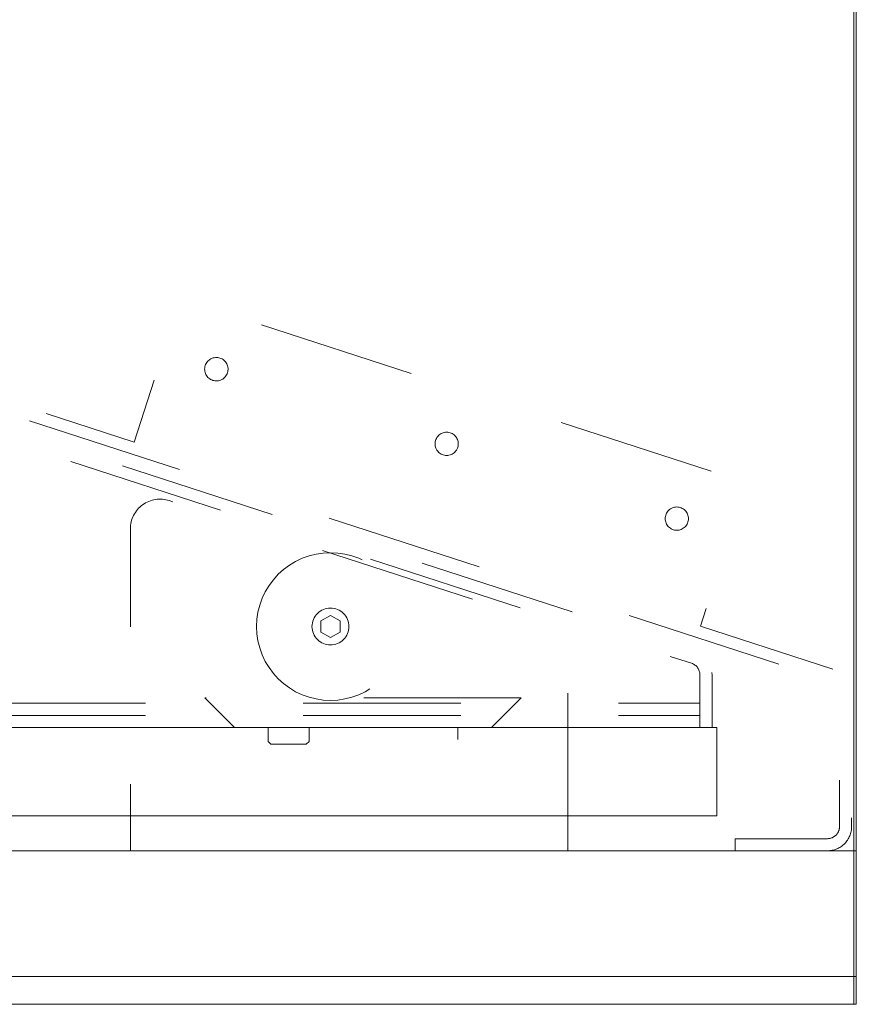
# Model space of a CAD drawing. Header units: inches. Extents: x -463 to -294, y -230 to 12.
# Tile 42 of 68: x -338.58 to -331.5, y -64.09 to -55.76. Entities that reach past the tile are written whole.
import ezdxf

# ---------------------------------------------------------------- set-up
doc = ezdxf.new("R2010")
doc.units = ezdxf.units.IN
doc.header["$LTSCALE"] = 32
doc.header["$MEASUREMENT"] = 0
doc.header["$PDMODE"] = 1
doc.header["$PDSIZE"] = -2
doc.linetypes.add('Dash Style-1', pattern=[0.083328, 0.041656, -0.041672])
for name, color, linetype, lineweight in [('DashLine', 7, 'Dash Style-1', 13), ('Metal-CascadeShroud', 7, 'Continuous', 18), ('None', 7, 'Continuous', 18), ('SolidLine', 7, 'Continuous', 15), ('Wood_-V', 7, 'Continuous', 18), ('Wood_1-H', 7, 'Continuous', 13), ('Wood_1-V', 7, 'Continuous', 13)]:
    doc.layers.add(name, color=color, linetype=linetype, lineweight=lineweight)

# ---------------------------------------------------------------- blocks, each defined once
blk = doc.blocks.new('Group-13')
at = {"layer": 'Wood_1-H'}
for points in [[(27.9359, 22.8948), (27.9359, -48.8769)], [(27.9359, -47.8139), (27.9359, 22.8948), (27.9359, 22.8948)], [(27.9359, -48.8769), (27.9555, -48.8769), (27.9555, 22.8948), (27.9359, 22.8948), (27.9359, -48.8769)], [(27.9359, 22.8948), (27.9555, 22.8948), (27.9555, -47.8139), (27.9359, -47.8139), (27.9359, 22.8948)], [(27.9555, 22.8948), (27.9555, -48.8769)], [(27.9555, -47.8139), (27.9555, 22.8948), (27.9555, 22.8948)], [(27.9359, -48.8769), (27.9359, -48.8769), (27.9359, -47.8139)], [(27.9359, -47.8139), (27.9555, -47.8139), (27.9555, -48.8769), (27.9359, -48.8769), (27.9359, -47.8139)], [(27.9555, -48.8769), (27.9555, -48.8769), (27.9555, -47.8139)], [(27.9359, -48.8769), (27.9555, -48.8769), (27.9555, -48.8769), (27.9359, -48.8769), (27.9359, -48.8769)]]:
    blk.add_lwpolyline(points, dxfattribs=at)
at = {"layer": 'Wood_1-V'}
for points in [[(-2.0248, -48.8769), (27.9359, -48.8769), (27.9359, 22.8948), (-2.0248, 22.8948), (-2.0248, -48.8769)], [(-2.0248, 22.8948), (27.9359, 22.8948), (27.9359, -47.8139), (-2.0248, -47.8139), (-2.0248, 22.8948)], [(27.9359, 22.8948), (27.9359, -48.8769)], [(27.9359, -47.8139), (27.9359, 22.8948), (27.9359, 22.8948)], [(-2.0248, -47.8139), (27.9359, -47.8139), (27.9359, -48.8769), (-2.0248, -48.8769), (-2.0248, -47.8139)], [(-2.0248, -47.8139), (27.9359, -47.8139), (-2.0248, -47.8139), (-2.0248, -47.8139)], [(-2.0248, -47.8139), (27.9359, -47.8139), (27.9359, -47.8139), (-2.0248, -47.8139)], [(-2.0248, -47.8139), (27.9359, -47.8139), (27.9359, -47.8139), (-2.0248, -47.8139), (-2.0248, -47.8139)], [(-2.0248, -49.1131), (27.9359, -49.1131), (27.9359, -47.8139), (-2.0248, -47.8139), (-2.0248, -49.1131)], [(-2.0248, -47.8139), (27.9359, -47.8139), (27.9359, -48.8769), (-2.0248, -48.8769), (-2.0248, -47.8139)], [(27.9359, -48.8769), (27.9359, -48.8769), (27.9359, -47.8139)], [(27.9359, -49.1131), (27.9359, -48.8769), (27.9359, -47.8139)], [(27.9359, -47.8139), (27.9359, -47.8139), (27.9359, -49.1131)], [(27.9359, -49.1131), (27.9359, -48.8769), (27.9359, -47.8139)], [(27.9359, -47.8139), (27.9359, -47.8139), (27.9359, -49.1131)], [(27.9359, -47.8139), (27.9555, -47.8139), (27.9359, -47.8139), (27.9359, -47.8139)], [(27.9359, -47.8139), (27.9555, -47.8139), (27.9555, -47.8139), (27.9359, -47.8139)], [(27.9359, -47.8139), (27.9555, -47.8139), (27.9555, -47.8139), (27.9359, -47.8139), (27.9359, -47.8139)], [(27.9359, -49.1131), (27.9555, -49.1131), (27.9555, -47.8139), (27.9359, -47.8139), (27.9359, -49.1131)], [(27.9359, -47.8139), (27.9555, -47.8139), (27.9555, -48.8769), (27.9359, -48.8769), (27.9359, -47.8139)], [(27.9555, -49.1131), (27.9555, -48.8769), (27.9555, -47.8139)], [(27.9555, -47.8139), (27.9555, -47.8139), (27.9555, -49.1131)], [(-2.0248, -48.8769), (27.9359, -48.8769), (27.9359, -48.8769), (-2.0248, -48.8769), (-2.0248, -48.8769)], [(-2.0248, -48.8769), (27.9359, -48.8769), (27.9359, -49.1131), (-2.0248, -49.1131), (-2.0248, -48.8769)], [(27.9359, -48.8769), (27.9555, -48.8769), (27.9555, -49.1131), (27.9359, -49.1131), (27.9359, -48.8769)], [(-2.0248, -49.1131), (27.9359, -49.1131), (27.9359, -49.1131), (-2.0248, -49.1131), (-2.0248, -49.1131)], [(27.9359, -49.1131), (27.9359, -49.1131)], [(27.9359, -49.1131), (27.9359, -49.1131)], [(27.9359, -49.1131), (27.9555, -49.1131), (27.9555, -49.1131), (27.9359, -49.1131), (27.9359, -49.1131)], [(27.9555, -49.1131), (27.9555, -49.1131)]]:
    blk.add_lwpolyline(points, dxfattribs=at)
blk = doc.blocks.new('1BP8DW-Leveler (2D)')
at = {"layer": 'DashLine', "flags": 128}
for points in [[(0.625, 0), (0.622, -0.0613), (0.613, -0.1219), (0.5981, -0.1814), (0.5774, -0.2392), (0.5512, -0.2946), (0.5197, -0.3472), (0.4831, -0.3965), (0.4419, -0.4419), (0.3965, -0.4831), (0.3472, -0.5197), (0.2946, -0.5512), (0.2392, -0.5774), (0.1814, -0.5981), (0.1219, -0.613), (0.0613, -0.622), (0, -0.625), (-0.0613, -0.622), (-0.1219, -0.613), (-0.1814, -0.5981), (-0.2392, -0.5774), (-0.2946, -0.5512), (-0.3472, -0.5197), (-0.3965, -0.4831), (-0.4419, -0.4419), (-0.4831, -0.3965), (-0.5197, -0.3472), (-0.5512, -0.2946), (-0.5774, -0.2392), (-0.5981, -0.1814), (-0.613, -0.1219), (-0.622, -0.0613), (-0.625, 0), (-0.622, 0.0613), (-0.613, 0.1219), (-0.5981, 0.1814), (-0.5774, 0.2392), (-0.5512, 0.2946), (-0.5197, 0.3472), (-0.4831, 0.3965), (-0.4419, 0.4419), (-0.3965, 0.4831), (-0.3472, 0.5197), (-0.2946, 0.5512), (-0.2392, 0.5774), (-0.1814, 0.5981), (-0.1219, 0.613), (-0.0613, 0.622), (0, 0.625), (0.0613, 0.622), (0.1219, 0.613), (0.1814, 0.5981), (0.2392, 0.5774), (0.2946, 0.5512), (0.3472, 0.5197), (0.3965, 0.4831), (0.4419, 0.4419), (0.4831, 0.3965), (0.5197, 0.3472), (0.5512, 0.2946), (0.5774, 0.2392), (0.5981, 0.1814), (0.613, 0.1219), (0.622, 0.0613)], [(0, 0.1562), (0.0153, 0.1555), (0.0305, 0.1532), (0.0454, 0.1495), (0.0598, 0.1444), (0.0737, 0.1378), (0.0868, 0.1299), (0.0991, 0.1208), (0.1105, 0.1105), (0.1208, 0.0991), (0.1299, 0.0868), (0.1378, 0.0737), (0.1444, 0.0598), (0.1495, 0.0454), (0.1532, 0.0305), (0.1555, 0.0153), (0.1562, 0), (0.1555, -0.0153), (0.1532, -0.0305), (0.1495, -0.0454), (0.1444, -0.0598), (0.1378, -0.0737), (0.1299, -0.0868), (0.1208, -0.0991), (0.1105, -0.1105), (0.0991, -0.1208), (0.0868, -0.1299), (0.0737, -0.1378), (0.0598, -0.1444), (0.0454, -0.1495), (0.0305, -0.1532), (0.0153, -0.1555), (0, -0.1562), (-0.0153, -0.1555), (-0.0305, -0.1532), (-0.0454, -0.1495), (-0.0598, -0.1444), (-0.0737, -0.1378), (-0.0868, -0.1299), (-0.0991, -0.1208), (-0.1105, -0.1105), (-0.1208, -0.0991), (-0.1299, -0.0868), (-0.1378, -0.0737), (-0.1444, -0.0598), (-0.1495, -0.0454), (-0.1532, -0.0305), (-0.1555, -0.0153), (-0.1562, 0), (-0.1555, 0.0153), (-0.1532, 0.0305), (-0.1495, 0.0454), (-0.1444, 0.0598), (-0.1378, 0.0737), (-0.1299, 0.0868), (-0.1208, 0.0991), (-0.1105, 0.1105), (-0.0991, 0.1208), (-0.0868, 0.1299), (-0.0737, 0.1378), (-0.0598, 0.1444), (-0.0454, 0.1495), (-0.0305, 0.1532), (-0.0153, 0.1555)], [(0, 0.0937), (-0.0812, 0.0469), (-0.0812, -0.0469), (0, -0.0938), (0.0812, -0.0469), (0.0812, 0.0469)]]:
    blk.add_lwpolyline(points, close=True, dxfattribs=at)
blk = doc.blocks.new('MetalLegBox-Lower-30 (2D)')
at = {"layer": 'DashLine'}
for p, q in [((-13.6772, -1.9291), (13.6772, -1.9291)), ((-13.6771, -2.0315), (13.6772, -2.0315)), ((-13.6771, -2.1339), (13.6772, -2.1339))]:
    blk.add_line(p, q, dxfattribs=at)
at = {"layer": 'DashLine', "flags": 128}
blk.add_lwpolyline([(-13.7796, -2.1339), (-13.7796, -1.6881, -0.32492), (-13.6381, -1.4934), (-2.8204, 2.0215, -0.078702), (-2.7572, 2.0315), (2.7571, 2.0315, -0.078702), (2.8203, 2.0215), (13.638, -1.4934, -0.32492), (13.7795, -1.6881), (13.7795, -2.1339), (13.6771, -2.1339), (13.6771, -1.6881, 0.32492), (13.6064, -1.5908), (2.7887, 1.9241, 0.079192), (2.7571, 1.9291), (-2.7572, 1.9291, 0.079192), (-2.7888, 1.9241), (-13.6065, -1.5908, 0.32492), (-13.6772, -1.6881), (-13.6772, -2.1339)], format="xyb", close=True, dxfattribs=at)
blk.add_lwpolyline([(12.1654, -1.8819), (9.4882, -1.8819), (9.7402, -2.1339), (10.0236, -2.1339), (10.0236, -2.252), (10.0472, -2.2756), (10.3465, -2.2756), (10.3701, -2.252), (10.3701, -2.1339), (11.2835, -2.1339), (11.2835, -2.252), (11.3071, -2.2756), (11.6063, -2.2756), (11.6299, -2.252), (11.6299, -2.1339), (11.9134, -2.1339)], close=True, dxfattribs=at)
at = {"layer": 'Metal-CascadeShroud', "color": 7, "xscale": -1}
blk.add_blockref('1BP8DW-Leveler (2D)', (10.5512, -1.2795), dxfattribs=at)
blk = doc.blocks.new('MiteredDeskBracketRight (2D)')
at = {"layer": 'DashLine', "flags": 128}
blk.add_lwpolyline([(-2.4409, 0), (-2.4409, 1.6853, 0.32492), (-2.6151, 1.925), (-5.8119, 2.9637, 0.509525), (-6.1417, 2.7241), (-6.1417, 0)], format="xyb", close=True, dxfattribs=at)
at = {"layer": 'Metal-CascadeShroud', "linetype": 'Continuous', "lineweight": 5}
blk.add_point((0, 0), dxfattribs=at)
blk = doc.blocks.new('MetalLegBox-Upper-30 (2D)')
at = {"layer": 'DashLine', "flags": 128}
blk.add_lwpolyline([(13.9764, -3.0748), (14.7559, -3.0748, 0.414214), (14.8583, -2.9724), (14.8583, -1.8401, 0.32492), (14.7875, -1.7427), (2.8236, 2.1446, 0.078702), (2.792, 2.1496), (-2.792, 2.1496, 0.078702), (-2.8236, 2.1446), (-14.7875, -1.7427, 0.32492), (-14.8583, -1.8401), (-14.8583, -2.9724, 0.414214), (-14.7559, -3.0748), (-13.9764, -3.0748), (-13.9764, -3.1772), (-14.7559, -3.1772, -0.414214), (-14.9606, -2.9724), (-14.9606, -1.8401, -0.32492), (-14.8192, -1.6454), (-13.6807, -1.2755), (-13.9977, -0.3001, -0.417497), (-13.8372, 0.0149), (-9.5237, 1.4165, -0.414214), (-9.2062, 1.2547), (-8.8899, 0.2812), (-2.8552, 2.2419, -0.078702), (-2.792, 2.252), (2.792, 2.252, -0.078702), (2.8552, 2.2419), (8.8899, 0.2812), (9.2062, 1.2547, -0.414214), (9.5237, 1.4165), (13.8372, 0.0149, -0.417497), (13.9977, -0.3001), (13.6807, -1.2755), (14.8192, -1.6454, -0.32492), (14.9606, -1.8401), (14.9606, -2.9724, -0.414214), (14.7559, -3.1772), (13.9764, -3.1772)], format="xyb", close=True, dxfattribs=at)
at = {"layer": 'SolidLine', "flags": 128}
for points in [[(9.5874, 0.9974), (9.5971, 0.9968), (9.6067, 0.9952), (9.6161, 0.9927), (9.6252, 0.9893), (9.6339, 0.985), (9.6422, 0.9799), (9.6499, 0.9739), (9.657, 0.9673), (9.6634, 0.96), (9.6691, 0.9521), (9.6739, 0.9437), (9.678, 0.9348), (9.6811, 0.9256), (9.6833, 0.9161), (9.6846, 0.9065), (9.6849, 0.8968), (9.6843, 0.8871), (9.6827, 0.8775), (9.6802, 0.8681), (9.6768, 0.859), (9.6725, 0.8502), (9.6673, 0.842), (9.6614, 0.8343), (9.6548, 0.8272), (9.6474, 0.8208), (9.6395, 0.8151), (9.6311, 0.8102), (9.6223, 0.8062), (9.6131, 0.8031), (9.6036, 0.8009), (9.594, 0.7996), (9.5842, 0.7993), (9.5745, 0.7999), (9.5649, 0.8015), (9.5555, 0.804), (9.5464, 0.8074), (9.5377, 0.8117), (9.5295, 0.8169), (9.5217, 0.8228), (9.5146, 0.8294), (9.5082, 0.8367), (9.5026, 0.8446), (9.4977, 0.853), (9.4937, 0.8619), (9.4905, 0.8711), (9.4883, 0.8806), (9.4871, 0.8902), (9.4867, 0.8999), (9.4874, 0.9096), (9.4889, 0.9192), (9.4915, 0.9286), (9.4949, 0.9377), (9.4992, 0.9465), (9.5043, 0.9547), (9.5102, 0.9624), (9.5169, 0.9695), (9.5242, 0.976), (9.5321, 0.9816), (9.5405, 0.9865), (9.5494, 0.9905), (9.5586, 0.9936), (9.568, 0.9958), (9.5777, 0.9971)], [(11.5344, 0.3648), (11.5441, 0.3643), (11.5536, 0.3629), (11.563, 0.3606), (11.5721, 0.3573), (11.5808, 0.3532), (11.5891, 0.3482), (11.5969, 0.3425), (11.604, 0.336), (11.6105, 0.3288), (11.6163, 0.3211), (11.6212, 0.3128), (11.6254, 0.304), (11.6286, 0.2949), (11.631, 0.2856), (11.6324, 0.276), (11.6329, 0.2664), (11.6324, 0.2567), (11.631, 0.2472), (11.6286, 0.2378), (11.6254, 0.2287), (11.6212, 0.22), (11.6163, 0.2117), (11.6105, 0.2039), (11.604, 0.1968), (11.5969, 0.1903), (11.5891, 0.1845), (11.5808, 0.1796), (11.5721, 0.1754), (11.563, 0.1722), (11.5536, 0.1698), (11.5441, 0.1684), (11.5344, 0.168), (11.5248, 0.1684), (11.5152, 0.1698), (11.5059, 0.1722), (11.4968, 0.1754), (11.488, 0.1796), (11.4798, 0.1845), (11.472, 0.1903), (11.4648, 0.1968), (11.4584, 0.2039), (11.4526, 0.2117), (11.4476, 0.22), (11.4435, 0.2287), (11.4403, 0.2378), (11.4379, 0.2472), (11.4365, 0.2567), (11.436, 0.2664), (11.4365, 0.276), (11.4379, 0.2856), (11.4403, 0.2949), (11.4435, 0.304), (11.4476, 0.3128), (11.4526, 0.3211), (11.4584, 0.3288), (11.4648, 0.336), (11.472, 0.3425), (11.4798, 0.3482), (11.488, 0.3532), (11.4968, 0.3573), (11.5059, 0.3606), (11.5152, 0.3629), (11.5248, 0.3643)], [(13.4815, -0.2678), (13.4911, -0.2683), (13.5007, -0.2697), (13.5101, -0.2721), (13.5192, -0.2753), (13.5279, -0.2795), (13.5362, -0.2844), (13.5439, -0.2902), (13.5511, -0.2967), (13.5576, -0.3038), (13.5633, -0.3116), (13.5683, -0.3199), (13.5724, -0.3286), (13.5757, -0.3377), (13.578, -0.3471), (13.5794, -0.3566), (13.5799, -0.3663), (13.5794, -0.3759), (13.578, -0.3855), (13.5757, -0.3948), (13.5724, -0.4039), (13.5683, -0.4127), (13.5633, -0.4209), (13.5576, -0.4287), (13.5511, -0.4359), (13.5439, -0.4423), (13.5362, -0.4481), (13.5279, -0.4531), (13.5192, -0.4572), (13.5101, -0.4604), (13.5007, -0.4628), (13.4911, -0.4642), (13.4815, -0.4647), (13.4718, -0.4642), (13.4623, -0.4628), (13.4529, -0.4604), (13.4438, -0.4572), (13.4351, -0.4531), (13.4268, -0.4481), (13.419, -0.4423), (13.4119, -0.4359), (13.4054, -0.4287), (13.3997, -0.4209), (13.3947, -0.4127), (13.3906, -0.4039), (13.3873, -0.3948), (13.385, -0.3855), (13.3835, -0.3759), (13.3831, -0.3663), (13.3835, -0.3566), (13.385, -0.3471), (13.3873, -0.3377), (13.3906, -0.3286), (13.3947, -0.3199), (13.3997, -0.3116), (13.4054, -0.3038), (13.4119, -0.2967), (13.419, -0.2902), (13.4268, -0.2844), (13.4351, -0.2795), (13.4438, -0.2753), (13.4529, -0.2721), (13.4623, -0.2697), (13.4718, -0.2683)]]:
    blk.add_lwpolyline(points, close=True, dxfattribs=at)
at = {"layer": 'Metal-CascadeShroud', "color": 7}
blk.add_blockref('MiteredDeskBracketRight (2D)', (15, -3.1772), dxfattribs=at)
blk = doc.blocks.new('Group-51')
at = {"layer": 'Wood_-V', "linetype": 'Continuous', "transparency": 33554687}
for points in [[(-0.8634, -46.7706), (26.7744, -46.7706), (26.7744, -47.5186), (-0.8634, -47.5186), (-0.8634, -46.7706)], [(-0.8634, -46.7706), (26.7744, -46.7706), (26.7744, -47.5186), (-0.8634, -47.5186), (-0.8634, -46.7706)], [(-0.8634, -46.7706), (-0.8634, -46.7706), (26.7744, -46.7706), (26.7744, -46.7706), (-0.8634, -46.7706)], [(26.7744, -46.7706), (26.7744, -46.7706), (26.7744, -47.5186), (26.7744, -47.5186), (26.7744, -46.7706)], [(26.7744, -47.5186), (26.7744, -47.5186), (-0.8634, -47.5186), (-0.8634, -47.5186), (26.7744, -47.5186)]]:
    blk.add_lwpolyline(points, dxfattribs=at)
at = {"layer": 'Wood_1-V'}
for points in [[(-2.0445, -47.814), (-2.0445, -47.814), (27.9555, -47.814), (27.9555, -47.814), (-2.0445, -47.814)], [(27.9555, -49.1132), (-2.0445, -49.1132), (-2.0445, -47.814), (27.9555, -47.814), (27.9555, -49.1132)], [(27.9555, -48.877), (27.9555, -47.814), (-2.0445, -47.814), (-2.0445, -48.877), (27.9555, -48.877)], [(27.9555, -49.1132), (27.9555, -47.814), (27.9555, -47.814), (27.9555, -48.877)], [(-2.0445, -48.877), (-2.0445, -49.1132), (27.9555, -49.1132), (27.9555, -48.877), (-2.0445, -48.877)], [(27.9555, -48.877), (27.9555, -49.1132), (27.9555, -49.1132)], [(-2.0445, -49.1132), (27.9555, -49.1132), (27.9555, -49.1132), (-2.0445, -49.1132), (-2.0445, -49.1132)]]:
    blk.add_lwpolyline(points, dxfattribs=at)
at = {"layer": 'None', "color": 7}
for name in ['MetalLegBox-Upper-30 (2D)', 'MetalLegBox-Lower-30 (2D)']:
    blk.add_blockref(name, (12.9555, -44.6367), dxfattribs=at)

msp = doc.modelspace()

# ---------------------------------------------------------------- block references
at = {"layer": 'None'}
for name in ['Group-13', 'Group-51']:
    msp.add_blockref(name, (-359.4593, -14.9775), dxfattribs=at)

doc.saveas('drawing.dxf')
